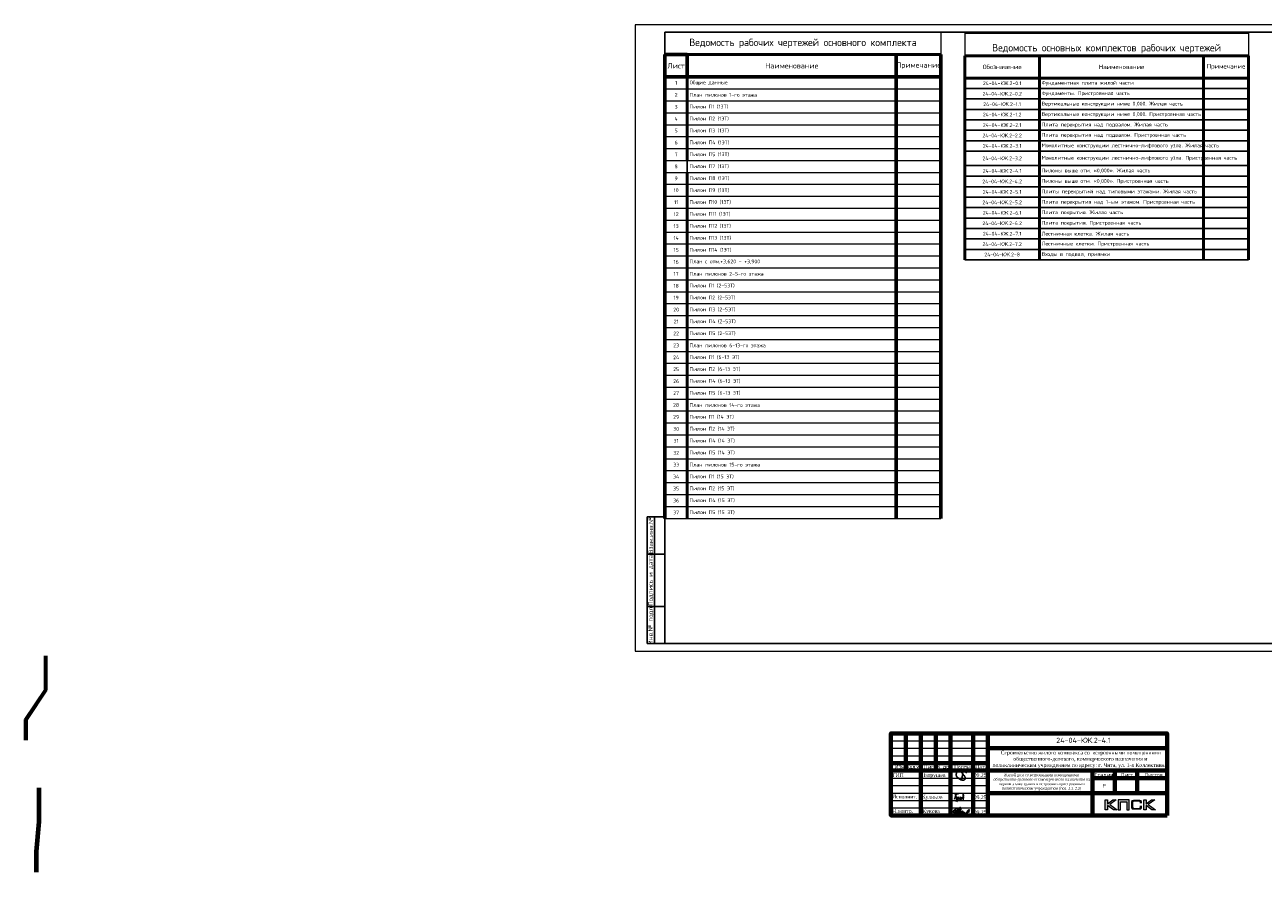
# Model space of a CAD drawing. Header units: millimetres. Extents: x 263826 to 1718326, y -423071 to 70137.
# Tile 143 of 256: x 331014 to 414010, y -154829 to -97999. Entities that reach past the tile are written whole.
import ezdxf
from ezdxf.enums import TextEntityAlignment as Align

# ---------------------------------------------------------------- set-up
doc = ezdxf.new("R2010")
doc.units = ezdxf.units.MM
for name, color, linetype in [('PDF7_Text', 7, 'Continuous'), ('PDF8_Text', 7, 'Continuous'), ('Рамка печать', 7, 'Continuous'), ('ТОЛСТЫЕ_ОСНОВНЫЕ', 6, 'Continuous')]:
    doc.layers.add(name, color=color, linetype=linetype)
for name, color, linetype, lineweight in [('Выноски', 20, 'Continuous', 20), ('РАЗМЕРЫ', 1, 'Continuous', 9), ('Рамка', 7, 'Continuous', 70), ('Текст', 7, 'Continuous', 25), ('ТОНКИЕ', 7, 'Continuous', 9)]:
    doc.layers.add(name, color=color, linetype=linetype, lineweight=lineweight)
doc.styles.add('GOST-2.304_Type-B', font='GOST_Common.ttf')
doc.styles.add('PDF Times New Roman', font='times.ttf')
doc.styles.add('style1', font='GOST_Common.ttf', dxfattribs={"height": 500})
doc.styles.add('ГОСТ', font='GOST_Common.ttf')

# ---------------------------------------------------------------- blocks, each defined once
blk = doc.blocks.new('*T1039')
at = {"color": 0, "linetype": 'Continuous', "lineweight": 60, "transparency": 16777216}
for p, q in [((0, -1500), (1500, -1500)), ((0, -1500), (0, -32600)), ((1500, -1500), (1500, -3000)), ((15500, -1500), (15500, -32600)), ((18500, -1500), (18500, -32600)), ((0, -3000), (18500, -3000))]:
    blk.add_line(p, q, dxfattribs=at)
at = {"color": 0, "linetype": 'ByBlock', "lineweight": -2, "transparency": 16777216}
for p, q in [((1500, -1500), (18500, -1500)), ((1500, -8600), (1500, -9400))]:
    blk.add_line(p, q, dxfattribs=at)
at = {"color": 0, "lineweight": 50, "transparency": 16777216}
for p, q in [((1500, -3000), (1500, -8600)), ((1500, -9400), (1500, -32600))]:
    blk.add_line(p, q, dxfattribs=at)
at = {"color": 0, "lineweight": 20, "transparency": 16777216}
for p, q in [((0, -3800), (18500, -3800)), ((0, -4600), (18500, -4600)), ((0, -5400), (18500, -5400)), ((0, -6200), (18500, -6200)), ((0, -7000), (18500, -7000)), ((0, -7800), (18500, -7800)), ((0, -8600), (18500, -8600)), ((0, -9400), (18500, -9400)), ((0, -10200), (18500, -10200)), ((0, -11000), (18500, -11000)), ((0, -11800), (18500, -11800)), ((0, -12600), (18500, -12600)), ((0, -13400), (18500, -13400)), ((0, -14200), (18500, -14200)), ((0, -15000), (18500, -15000)), ((0, -15800), (18500, -15800)), ((0, -16600), (18500, -16600)), ((0, -17400), (18500, -17400)), ((0, -18200), (18500, -18200)), ((0, -19000), (18500, -19000)), ((0, -19800), (18500, -19800)), ((0, -20600), (18500, -20600)), ((0, -21400), (18500, -21400)), ((0, -22200), (18500, -22200)), ((0, -23000), (18500, -23000)), ((0, -23800), (18500, -23800)), ((0, -24600), (18500, -24600)), ((0, -25400), (18500, -25400)), ((0, -26200), (18500, -26200)), ((0, -27000), (18500, -27000)), ((0, -27800), (18500, -27800)), ((0, -28600), (18500, -28600)), ((0, -29400), (18500, -29400)), ((0, -30200), (18500, -30200)), ((0, -31000), (18500, -31000)), ((0, -31800), (18500, -31800)), ((0, -32600), (18500, -32600))]:
    blk.add_line(p, q, dxfattribs=at)
at = {"layer": 'DEFPOINTS', "color": 8, "linetype": 'ByBlock', "lineweight": 0, "transparency": 16777216}
for p, q in [((0, 0), (18500, 0)), ((0, 0), (0, -1500)), ((18500, 0), (18500, -1500))]:
    blk.add_line(p, q, dxfattribs=at)
at = {"color": 0, "linetype": 'Continuous', "lineweight": -3, "transparency": 16777216, "style": 'GOST-2.304_Type-B'}
for s, insert, char_height, width, attachment_point in [('Ведомость рабочих чертежей основного комплекта', (9250, -750), 500, 18200, 5), ('Лист', (750, -2250), 350, 1200, 5), ('Наименование', (8500, -2250), 350, 13700, 5), ('Примечание', (17000, -2250), 350, 2700, 5), ('1', (750, -3400), 250, 1200, 5), ('Общие данные', (1650, -3400), 250, 13700, 4), ('2', (750, -4200), 250, 1200, 5), ('План пилонов 1-го этажа', (1650, -4200), 250, 13700, 4), ('3', (750, -5000), 250, 1200, 5), ('{\\C256;Пилон П1 (1ЭТ)}', (1650, -5000), 250, 13700, 4), ('4', (750, -5800), 250, 1200, 5), ('{\\C256;Пилон П2 (1ЭТ)}', (1650, -5800), 250, 13700, 4), ('5', (750, -6600), 250, 1200, 5), ('{\\C256;Пилон П3 (1ЭТ)}', (1650, -6600), 250, 13700, 4), ('6', (750, -7400), 250, 1200, 5), ('{\\C256;Пилон П4 (1ЭТ)}', (1650, -7400), 250, 13700, 4), ('7', (750, -8200), 250, 1200, 5), ('{\\C256;Пилон П5 (1ЭТ)}', (1650, -8200), 250, 13700, 4), ('8', (750, -9000), 250, 1200, 5), ('{\\C256;Пилон П7 (1ЭТ)}', (1650, -9000), 250, 13700, 4), ('9', (750, -9800), 250, 1200, 5), ('{\\C256;Пилон П8 (1ЭТ)}', (1650, -9800), 250, 13700, 4), ('10', (750, -10600), 250, 1200, 5), ('{\\C256;Пилон П9 (1ЭТ)}', (1650, -10600), 250, 13700, 4), ('11', (750, -11400), 250, 1200, 5), ('{\\C256;Пилон П10 (1ЭТ)}', (1650, -11400), 250, 13700, 4), ('12', (750, -12200), 250, 1200, 5), ('{\\C256;Пилон П11 (1ЭТ)}', (1650, -12200), 250, 13700, 4), ('13', (750, -13000), 250, 1200, 5), ('{\\C256;Пилон П12 (1ЭТ)}', (1650, -13000), 250, 13700, 4), ('14', (750, -13800), 250, 1200, 5), ('{\\C256;Пилон П13 (1ЭТ)}', (1650, -13800), 250, 13700, 4), ('15', (750, -14600), 250, 1200, 5), ('{\\C256;Пилон П14 (1ЭТ)}', (1650, -14600), 250, 13700, 4), ('16', (750, -15400), 250, 1200, 5), ('План с отм.+3,620 - +3,900', (1650, -15400), 250, 13700, 4), ('17', (750, -16200), 250, 1200, 5), ('План пилонов{\\C7; 2-5-го этажа}', (1650, -16200), 250, 13700, 4), ('18', (750, -17000), 250, 1200, 5), ('{\\C256;Пилон П1 (2-5ЭТ)}', (1650, -17000), 250, 13700, 4), ('19', (750, -17800), 250, 1200, 5), ('{\\C256;Пилон П2 (2-5ЭТ)}', (1650, -17800), 250, 13700, 4), ('20', (750, -18600), 250, 1200, 5), ('{\\C256;Пилон П3 (2-5ЭТ)}', (1650, -18600), 250, 13700, 4), ('21', (750, -19400), 250, 1200, 5), ('{\\C256;Пилон П4 (2-5ЭТ)}', (1650, -19400), 250, 13700, 4), ('22', (750, -20200), 250, 1200, 5), ('{\\C256;Пилон П5 (2-5ЭТ)}', (1650, -20200), 250, 13700, 4), ('23', (750, -21000), 250, 1200, 5), ('План пилонов{\\C7; 6-13-го этажа}', (1650, -21000), 250, 13700, 4), ('24', (750, -21800), 250, 1200, 5), ('{\\C256;Пилон П1 (6-13 ЭТ)\\P}', (1650, -21800), 250, 13700, 4), ('25', (750, -22600), 250, 1200, 5), ('26', (750, -23400), 250, 1200, 5), ('{\\C256;Пилон П2 (6-13 ЭТ)}', (1650, -22600), 250, 13700, 4), ('27', (750, -24200), 250, 1200, 5), ('{\\C256;Пилон П4 (6-13 ЭТ)}', (1650, -23400), 250, 13700, 4), ('{\\C256;Пилон П5 (6-13 ЭТ)}', (1650, -24200), 250, 13700, 4), ('28', (750, -25000), 250, 1200, 5), ('План пилонов{\\C7; 14-го этажа}', (1650, -25000), 250, 13700, 4), ('29', (750, -25800), 250, 1200, 5), ('{\\C256;Пилон П1 (14 ЭТ)}', (1650, -25800), 250, 13700, 4), ('30', (750, -26600), 250, 1200, 5), ('{\\C256;Пилон П2 (14 ЭТ)}', (1650, -26600), 250, 13700, 4), ('31', (750, -27400), 250, 1200, 5), ('{\\C256;Пилон П4 (14 ЭТ)}', (1650, -27400), 250, 13700, 4), ('32', (750, -28200), 250, 1200, 5), ('{\\C256;Пилон П5 (14 ЭТ)}', (1650, -28200), 250, 13700, 4), ('33', (750, -29000), 250, 1200, 5), ('План пилонов{\\C7; 15-го этажа}', (1650, -29000), 250, 13700, 4), ('34', (750, -29800), 250, 1200, 5), ('{\\C256;Пилон П1 (15 ЭТ)}', (1650, -29800), 250, 13700, 4), ('35', (750, -30600), 250, 1200, 5), ('{\\C256;Пилон П2 (15 ЭТ)}', (1650, -30600), 250, 13700, 4), ('36', (750, -31400), 250, 1200, 5), ('{\\C256;Пилон П4 (15 ЭТ)}', (1650, -31400), 250, 13700, 4), ('37', (750, -32200), 250, 1200, 5), ('{\\C256;Пилон П5 (15 ЭТ)}', (1650, -32200), 250, 13700, 4)]:
    blk.add_mtext(s, dxfattribs=dict(at, insert=insert, char_height=char_height, width=width, attachment_point=attachment_point))
blk = doc.blocks.new('*U2651')
at = {"layer": 'ТОЛСТЫЕ_ОСНОВНЫЕ'}
for p, q in [((8, 5), (8, 90)), ((8, 90), (20, 90)), ((13, 5), (13, 90)), ((8, 65), (20, 65)), ((8, 30), (20, 30)), ((20, 5), (8, 5))]:
    blk.add_line(p, q, dxfattribs=at)
at = {"layer": 'ТОЛСТЫЕ_ОСНОВНЫЕ', "color": 6}
blk.add_lwpolyline([(20, 5), (886, 5), (886, 415), (20, 415)], close=True, dxfattribs=at)
at = {"layer": 'ТОНКИЕ'}
blk.add_lwpolyline([(0, 0), (891, 0), (891, 420), (0, 420)], close=True, dxfattribs=at)
at = {"layer": 'Текст', "style": 'style1'}
for s, p in [('Взам.инв.№', (10.5, 77.5)), ('Подпись и дата', (10.5, 47.5)), ('Инв.№ подл.', (10.5, 17.5))]:
    blk.add_text(s, height=3, rotation=90, dxfattribs=at).set_placement(p, align=Align.MIDDLE)
blk = doc.blocks.new('11')
at = {"layer": 'Выноски'}
for p, q in [((47885, 66608), (47944, 66700)), ((47944, 66700), (47962, 66737)), ((47962, 66737), (47989, 66781)), ((47989, 66781), (48016, 66806)), ((48016, 66806), (48038, 66823)), ((48038, 66823), (48060, 66786)), ((48060, 66786), (48058, 66769))]:
    blk.add_line(p, q, dxfattribs=at)
blk.add_lwpolyline([(47863, 66761), (47937, 66865), (47843, 66458), (47885, 66564), (47905, 66616), (47954, 66628), (47979, 66606), (47957, 66539), (47937, 66487), (47947, 66458), (47991, 66470), (48051, 66611), (48041, 66569), (48023, 66505), (48023, 66448), (48065, 66448), (48090, 66529), (48110, 66608), (48043, 66369), (47972, 66275), (47954, 66344), (47991, 66389), (48078, 66431), (48142, 66470), (48154, 66441), (48204, 66512), (48246, 66606), (48209, 66455), (48204, 66418), (48295, 66574), (48265, 66463), (48265, 66455), (48312, 66453), (48342, 66529), (48347, 66584), (48337, 66465), (48349, 66453), (48401, 66569), (48443, 66616), (48461, 66678), (48466, 66727), (48436, 66811), (48399, 66754), (48399, 66618), (48389, 66549), (48374, 66507), (48416, 66564), (48441, 66576), (48451, 66524), (48433, 66482), (48419, 66453), (48424, 66428), (48458, 66421)], dxfattribs=at)
blk = doc.blocks.new('яяя')
at = {"lineweight": 30}
for points in [[(345424, 110432), (345425, 110410), (345424, 110397), (345417, 110379), (345406, 110350), (345390, 110319), (345357, 110275), (345310, 110221), (345265, 110176), (345198, 110110), (345161, 110077), (345133, 110066), (345116, 110066), (345102, 110075), (345090, 110091), (345082, 110115), (345074, 110146), (345066, 110182), (345064, 110206), (345067, 110234), (345077, 110278), (345095, 110320), (345114, 110361), (345134, 110395), (345159, 110428), (345195, 110469), (345228, 110506), (345284, 110560), (345331, 110595), (345379, 110625), (345435, 110648), (345486, 110670), (345532, 110686), (345573, 110696), (345605, 110698), (345621, 110695), (345635, 110687), (345648, 110671), (345656, 110649), (345659, 110625), (345659, 110583), (345656, 110553), (345647, 110523), (345635, 110489), (345387, 110033), (345349, 109985), (345311, 109948), (345247, 109889), (345209, 109858), (345192, 109844), (345180, 109837), (345157, 109833), (345150, 109835), (345140, 109842), (345135, 109856), (345138, 109881), (345148, 109892), (345183, 109930), (345267, 110024), (345343, 110105), (345455, 110213), (345617, 110343), (345775, 110456), (345811, 110526), (345838, 110607), (345890, 110740), (345902, 110771), (345698, 110295), (345672, 110226), (345626, 110132), (345572, 110032), (345518, 109953), (345481, 109918), (345497, 110001), (345567, 110147), (345655, 110301), (345760, 110442)], [(345481, 109918), (345476, 109896), (345475, 109874), (345485, 109861), (345506, 109866), (345539, 109891), (345632, 109983), (345968, 110450), (346022, 110527), (346029, 110560), (346027, 110579), (346026, 110590), (346010, 110605), (345993, 110609), (345975, 110601), (345962, 110584), (345954, 110562), (345857, 110421), (345783, 110292), (345741, 110183), (345701, 110079), (345665, 109985), (345660, 109952), (345666, 109929), (345669, 109915), (345682, 109910), (345702, 109914), (345735, 109941), (345846, 110007), (346065, 110160), (346075, 110193), (346070, 110217), (346066, 110236), (346052, 110241), (346030, 110241), (346007, 110228), (345978, 110203), (345960, 110164), (345892, 110010), (345895, 109986), (345904, 109966), (345925, 109964), (345969, 109968), (346045, 110000), (346218, 110114), (346261, 110154), (346280, 110184), (346282, 110210), (346278, 110225), (346263, 110229), (346241, 110222), (346220, 110198), (346162, 110049), (345989, 109904), (345932, 109849), (345906, 109805), (345891, 109739), (345890, 109690), (345899, 109652), (345924, 109647), (345956, 109655), (345980, 109674), (346058, 109838), (346158, 110046), (346261, 110098), (346314, 110120), (346292, 110079), (346269, 110036), (346261, 110008), (346267, 109998), (346293, 109998), (346363, 110039), (346445, 110095), (346421, 110068), (346414, 110040), (346407, 110011), (346416, 109990), (346466, 109972), (346509, 109977), (346574, 109984), (347172, 110293)], [(346586, 109971), (346543, 109917), (346509, 109873), (346489, 109825), (346475, 109767), (346472, 109710), (346478, 109675), (346485, 109641), (346501, 109621), (346517, 109602), (346542, 109589), (346568, 109592), (346605, 109620), (346680, 109731), (346736, 109842), (346865, 110115), (346962, 110290), (346969, 110318), (346979, 110360), (347013, 110403), (347056, 110434), (347091, 110450), (347109, 110450), (347121, 110434), (347115, 110405), (347072, 110355), (347012, 110307), (346924, 110222)]]:
    blk.add_lwpolyline(points, dxfattribs=at)
blk = doc.blocks.new('Патрушев')
at = {"color": 5, "lineweight": 25}
blk.add_lwpolyline([(58.5, -35.1), (59.7, -32), (60.2, -29.8), (60.5, -28.8), (60.8, -27.6), (61.1, -26.3), (61.4, -24.7), (61.6, -23), (61.8, -21.6), (61.8, -20.5), (61.7, -19.5), (61.5, -18.6), (61.3, -17.9), (61, -17.3), (60.6, -16.9), (60.5, -16.7), (60.4, -16.6), (60.3, -16.5), (60, -16.4), (59.7, -16.4), (59.6, -16.4), (59.4, -16.5), (59.3, -16.7), (59.3, -17), (59.4, -17.1), (61.8, -21), (63.1, -22.9), (63.7, -23.6), (64.5, -24.6), (65.5, -25.9), (66.4, -27.1), (66.9, -27.7), (67.4, -28.4), (67.7, -28.9), (68, -29.5), (68.4, -30.4), (68.7, -31), (68.8, -31.7), (68.9, -32.2), (68.9, -32.7), (68.9, -33.3), (68.8, -33.8), (68.6, -34.6), (68.3, -35.2), (67.9, -35.7), (67.6, -36.2), (66.9, -36.8), (66.4, -37.1), (65.9, -37.5), (65.3, -37.9), (64.8, -38.1), (64.1, -38.3), (63.6, -38.4), (62.5, -38.5), (61.6, -38.5), (60.9, -38.4), (60.1, -38.3), (59.3, -38), (58.4, -37.7), (57.7, -37.5), (56.6, -37.3), (55.9, -36.9), (54.9, -36.3), (53.8, -35.7), (53.1, -35.2), (52.2, -34.7), (51.3, -34.1), (50.1, -33.3), (49.1, -32.3), (48, -31.1), (47.1, -29.9), (46.1, -28.7), (45.2, -27.6), (44.7, -26.5), (44.3, -25.1), (44, -24.3), (44, -23.3), (43.9, -22.5), (44, -21.5), (44.2, -20.6), (44.5, -20), (44.7, -19.1), (45, -18.2), (45.5, -17.4), (45.8, -16.9), (46.4, -16.1), (47, -15.5), (47.8, -14.8), (48.6, -14.3), (49.4, -13.8), (50.5, -13.3), (51.6, -12.9), (52.7, -12.5), (54.2, -12.1), (55.4, -11.9), (56.9, -11.8), (58.3, -11.8), (59.6, -11.9), (61, -12.1), (62.7, -12.4), (64.5, -12.9), (66.2, -13.6), (67.6, -14.3), (68.9, -15.1), (70, -16.3), (71.1, -17.5), (71.7, -18.3), (72.3, -19.3)], dxfattribs=at)
blk = doc.blocks.new('*T2742')
at = {"color": 0, "lineweight": 50, "transparency": 16777216}
for p, q in [((0, -1500), (5000, -1500)), ((0, -1500), (0, -15185)), ((5000, -1500), (5000, -15185)), ((16000, -1500), (16000, -15185)), ((19000, -1500), (19000, -15185)), ((0, -3000), (19000, -3000))]:
    blk.add_line(p, q, dxfattribs=at)
at = {"color": 0, "linetype": 'ByBlock', "lineweight": -2, "transparency": 16777216}
blk.add_line((5000, -1500), (19000, -1500), dxfattribs=at)
at = {"color": 0, "linetype": 'Continuous', "transparency": 16777216}
for p, q in [((0, -3700), (19000, -3700)), ((0, -4400), (19000, -4400)), ((0, -5100), (19000, -5100)), ((0, -5800), (19000, -5800)), ((0, -6500), (19000, -6500)), ((0, -7200), (5000, -7200)), ((16000, -7200), (19000, -7200)), ((0, -7900), (5000, -7900)), ((16000, -7900), (19000, -7900)), ((0, -8867), (5000, -8867)), ((16000, -8867), (19000, -8867)), ((0, -9585), (5000, -9585)), ((16000, -9585), (19000, -9585)), ((0, -10285), (5000, -10285)), ((16000, -10285), (19000, -10285)), ((0, -10985), (5000, -10985)), ((0, -11685), (5000, -11685)), ((0, -12385), (5000, -12385)), ((0, -13085), (5000, -13085)), ((0, -13785), (5000, -13785)), ((0, -14485), (5000, -14485)), ((0, -15185), (5000, -15185))]:
    blk.add_line(p, q, dxfattribs=at)
at = {"color": 0, "lineweight": -2, "transparency": 16777216}
for p, q in [((5000, -7200), (16000, -7200)), ((5000, -7900), (16000, -7900)), ((5000, -8867), (16000, -8867)), ((5000, -9585), (16000, -9585)), ((5000, -10285), (16000, -10285)), ((5000, -10985), (19000, -10985)), ((5000, -11685), (19000, -11685)), ((5000, -12385), (19000, -12385)), ((5000, -13085), (19000, -13085)), ((5000, -13785), (19000, -13785)), ((5000, -14485), (19000, -14485)), ((5000, -15185), (19000, -15185))]:
    blk.add_line(p, q, dxfattribs=at)
at = {"layer": 'DEFPOINTS', "color": 8, "linetype": 'ByBlock', "lineweight": 0, "transparency": 16777216}
for p, q in [((0, 0), (19000, 0)), ((0, 0), (0, -1500)), ((19000, 0), (19000, -1500))]:
    blk.add_line(p, q, dxfattribs=at)
at = {"color": 0, "linetype": 'Continuous', "lineweight": -3, "transparency": 16777216, "style": 'GOST-2.304_Type-B'}
for s, insert, char_height, width, attachment_point in [('Ведомость основных комплектов рабочих чертежей', (9500, -1350), 500, 18700, 8), ('Обозначение', (2500, -2250), 300, 4800, 5), ('Наименование', (10500, -2250), 300, 10700, 5), ('Примечание', (17500, -2250), 300, 2900, 5), ('24-04-КЖ.2-0.1', (2500, -3350), 250, 4700, 5), ('Фундаментная плита жилой части', (5150, -3350), 250, 10700, 4), ('24-04-КЖ.2-0.2', (2500, -4050), 250, 4700, 5), ('Фундаменты. Пристроенная часть', (5150, -4050), 250, 10700, 4), ('24-04-КЖ.2-1.1', (2500, -4750), 250, 4700, 5), ('Вертикальные конструкции ниже 0,000. Жилая часть', (5150, -4750), 250, 10700, 4), ('24-04-КЖ.2-1.2', (2500, -5450), 250, 4700, 5), ('Вертикальные конструкции ниже 0,000. Пристроенная часть', (5150, -5450), 250, 10700, 4), ('24-04-КЖ.2-2.1', (2500, -6150), 250, 4700, 5), ('Плита перекрытия над подвалом. Жилая часть', (5150, -6150), 250, 10700, 4), ('24-04-КЖ.2-2.2', (2500, -6850), 250, 4700, 5), ('24-04-КЖ.2-3.1', (2500, -7550), 250, 4700, 5), ('Монолитные конструкции лестнично-лифтового узла. Жилая часть', (5150, -7550), 250, 10700, 4), ('Плита перекрытия над подвалом. Пристроенная часть', (5150, -6850), 250, 10700, 4), ('24-04-КЖ.2-3.2', (2500, -8383), 250, 4700, 5), ('Монолитные конструкции лестнично-лифтового узла. Пристроенная часть', (5150, -8383), 250, 10700, 4), ('24-04-КЖ.2-4.1', (2500, -9226), 250, 4700, 5), ('Пилоны выше отм. «0,000». Жилая часть', (5150, -9226), 250, 10700, 4), ('24-04-КЖ.2-4.2', (2500, -9935), 250, 4700, 5), ('Пилоны выше отм. «0,000». Пристроенная часть', (5150, -9935), 250, 10700, 4), ('24-04-КЖ.2-5.1', (2500, -10635), 250, 4700, 5), ('Плиты перекрытий над типовыми этажами. Жилая часть', (5150, -10635), 250, 10700, 4), ('24-04-КЖ.2-5.2', (2500, -11335), 250, 4700, 5), ('Плита перекрытия над 1-ым этажом. Пристроенная часть', (5150, -11335), 250, 10700, 4), ('24-04-КЖ.2-6.1', (2500, -12035), 250, 4700, 5), ('Плита покрытия. Жилая часть', (5150, -12035), 250, 10700, 4), ('24-04-КЖ.2-6.2', (2500, -12735), 250, 4700, 5), ('24-04-КЖ.2-7.1', (2500, -13435), 250, 4700, 5), ('Лестничная клетка. Жилая часть', (5150, -13435), 250, 10700, 4), ('Плита покрытия. Пристроенная часть', (5150, -12735), 250, 10700, 4), ('24-04-КЖ.2-7.2', (2500, -14135), 250, 4700, 5), ('Лестничные клетки. Пристроенная часть', (5150, -14135), 250, 10700, 4), ('24-04-КЖ.2-8', (2500, -14835), 250, 4700, 5), ('Входы в подвал, приямки', (5150, -14835), 250, 10700, 4)]:
    blk.add_mtext(s, dxfattribs=dict(at, insert=insert, char_height=char_height, width=width, attachment_point=attachment_point))

msp = doc.modelspace()

# ---------------------------------------------------------------- hatches: boundary and pattern name
at = {"layer": 'Рамка печать', "lineweight": 20}
h = msp.add_hatch(color=0, dxfattribs=at)
h.paths.add_polyline_path([(404162.19402, -149976.04011), (403938.08339, -149976.04011), (403571.60461, -150251.92098), (403571.60461, -149976.04011), (403416.2939, -149976.04011), (403416.2939, -150638.15419), (403571.60461, -150638.15419), (403571.60461, -150347.2872), (403968.05563, -150638.15419), (404216.00782, -150638.15419), (403722.8282, -150288.02391)])
h.paths.add_polyline_path([(404440.79964, -150100.69739), (404879.48427, -150100.69739), (404879.48427, -150638.15419), (405033.43261, -150638.15419), (405033.43261, -149976.04011), (404869.26646, -149976.04011), (404286.8513, -149976.04011), (404286.8513, -150132.7132), (404286.8513, -150638.15419), (404440.79964, -150638.15419)])
h.paths.add_polyline_path([(406154.66694, -149972.63418), (405999.35623, -149972.63418), (405999.35623, -150635.42944), (406154.66694, -150635.42944), (406154.66694, -150343.88127), (406551.11796, -150635.42944), (406799.07015, -150635.42944), (406305.89053, -150284.61797), (406745.25635, -149972.63418), (406521.82691, -149972.63418), (406154.66694, -150248.51504)])
msp.add_hatch(color=204, dxfattribs=at).paths.add_polyline_path([(405869.93064, -150046.20241), (405867.88708, -150038.70935), (405865.16233, -150032.57866), (405861.75639, -150026.44797), (405858.35046, -150020.31729), (405854.94452, -150015.54898), (405850.8574, -150010.78067), (405846.77027, -150006.01236), (405842.68315, -150001.92523), (405837.23365, -149998.51929), (405831.78415, -149994.43217), (405825.65346, -149991.02623), (405818.84159, -149988.30148), (405812.02972, -149985.57674), (405804.53666, -149982.85199), (405797.0436, -149980.80842), (405779.33273, -149977.40249), (405760.25948, -149974.67774), (405739.14267, -149973.31536), (405715.98231, -149972.63418), (405320.89366, -149972.63418), (405297.73329, -149973.31536), (405277.29767, -149974.67774), (405257.54324, -149977.40249), (405240.51355, -149980.80842), (405232.33931, -149983.53317), (405224.84624, -149985.57674), (405218.03437, -149988.30148), (405211.90369, -149991.70742), (405205.773, -149994.43217), (405199.64231, -149998.51929), (405194.874, -150001.92523), (405190.10569, -150006.01236), (405186.01857, -150010.78067), (405182.61263, -150015.54898), (405178.52551, -150020.31729), (405175.11957, -150026.44797), (405172.39482, -150032.57866), (405169.67007, -150039.39053), (405166.94532, -150046.20241), (405164.90176, -150053.69547), (405161.49582, -150070.04396), (405158.77107, -150087.75483), (405156.72751, -150107.50927), (405156.72751, -150129.30726), (405156.72751, -150478.07517), (405156.72751, -150499.87316), (405158.77107, -150519.6276), (405161.49582, -150538.01965), (405164.90176, -150554.36815), (405166.94532, -150561.86121), (405169.67007, -150568.67308), (405172.39482, -150575.48496), (405175.11957, -150581.61564), (405178.52551, -150587.06514), (405182.61263, -150592.51464), (405186.01857, -150597.28295), (405190.10569, -150602.05126), (405194.874, -150606.13839), (405200.3235, -150609.54432), (405205.773, -150612.95026), (405211.90369, -150616.3562), (405218.03437, -150619.76213), (405225.52743, -150621.8057), (405232.33931, -150624.53044), (405240.51355, -150626.57401), (405257.54324, -150630.66113), (405277.29767, -150632.70469), (405298.41448, -150634.74825), (405320.89366, -150635.42944), (405715.98231, -150635.42944), (405739.14267, -150634.74825), (405760.25948, -150633.38588), (405779.33273, -150630.66113), (405796.36241, -150627.25519), (405804.53666, -150624.53044), (405812.02972, -150622.48688), (405818.84159, -150619.76213), (405825.65346, -150616.3562), (405831.78415, -150613.63145), (405837.23365, -150609.54432), (405842.68315, -150606.13839), (405846.77027, -150602.05126), (405850.8574, -150597.96414), (405854.94452, -150592.51464), (405858.35046, -150587.74633), (405861.75639, -150581.61564), (405865.16233, -150575.48496), (405867.88708, -150569.35427), (405869.93064, -150561.86121), (405872.65539, -150554.36815), (405876.06133, -150538.01965), (405878.78608, -150520.30878), (405880.14845, -150499.87316), (405880.82964, -150478.07517), (405880.82964, -150368.40401), (405726.20012, -150368.40401), (405726.20012, -150457.63955), (405726.20012, -150463.77024), (405725.51893, -150469.90092), (405724.15655, -150475.35042), (405722.79418, -150480.79992), (405720.75062, -150485.56823), (405718.70705, -150489.65535), (405715.98231, -150493.74248), (405712.57637, -150497.14842), (405709.17043, -150500.55435), (405705.08331, -150503.2791), (405700.315, -150505.32266), (405695.54669, -150507.36623), (405690.77837, -150508.7286), (405684.64769, -150509.40979), (405678.517, -150510.09097), (405672.38632, -150510.77216), (405353.59065, -150510.77216), (405348.14115, -150510.09097), (405343.37284, -150509.40979), (405339.28572, -150507.36623), (405335.19859, -150505.32266), (405331.11147, -150502.59791), (405327.70553, -150499.87316), (405324.29959, -150496.46723), (405321.57484, -150492.3801), (405318.8501, -150488.29298), (405316.80653, -150484.20586), (405314.76297, -150479.43755), (405313.4006, -150474.66923), (405311.35704, -150465.13261), (405310.67585, -150455.59599), (405310.67585, -150137.48151), (405310.67585, -150132.03201), (405311.35704, -150126.58251), (405312.71941, -150121.8142), (405314.08178, -150117.04589), (405315.44416, -150112.95877), (405317.48772, -150109.55283), (405320.21247, -150106.14689), (405322.93722, -150102.74096), (405326.34316, -150100.01621), (405329.74909, -150097.29146), (405333.83622, -150095.24789), (405337.92334, -150093.88552), (405342.69165, -150092.52315), (405347.45996, -150091.84196), (405352.90946, -150091.16077), (405358.35896, -150091.16077), (405672.38632, -150091.16077), (405678.517, -150091.16077), (405684.64769, -150091.84196), (405690.09719, -150093.20433), (405694.8655, -150094.56671), (405699.63381, -150096.61027), (405704.40212, -150098.65383), (405708.48924, -150102.05977), (405711.89518, -150104.78452), (405715.30112, -150108.87164), (405718.02587, -150112.95877), (405720.75062, -150117.04589), (405722.79418, -150121.8142), (405724.15655, -150126.58251), (405725.51893, -150132.03201), (405726.20012, -150138.1627), (405726.20012, -150144.29338), (405726.20012, -150217.18043), (405880.82964, -150217.18043), (405880.82964, -150129.30726), (405880.14845, -150107.50927), (405878.78608, -150087.75483), (405876.06133, -150070.04396), (405871.9742, -150053.69547)])

# ---------------------------------------------------------------- linework, layer by layer
at = {"color": 0, "lineweight": 40}
for points in [[(332359.21201, -140311.64671), (332359.21201, -142591.15072), (331013.83973, -144591.15072), (331013.83973, -145979.30502)], [(332479.28631, -140311.64671), (332479.28631, -142591.15072), (331143.83973, -144591.15072), (331143.83973, -145979.30502)], [(331889.58979, -149161.67169), (331889.58979, -151441.1757), (331706.54723, -153441.1757), (331706.54723, -154829.33001)], [(332049.58979, -149161.67169), (332049.58979, -151441.1757), (331866.54723, -153441.1757), (331866.54723, -154829.33001)]]:
    msp.add_lwpolyline(points, dxfattribs=at)
at = {"layer": 'РАЗМЕРЫ', "color": 1, "lineweight": 50}
for points in [[(392415.39525, -99998.86693), (373915.39525, -99998.86693)], [(413014.1421, -100073.92777), (394014.1421, -100073.92777)]]:
    msp.add_lwpolyline(points, dxfattribs=at)
at = {"layer": 'Рамка', "color": 7, "lineweight": 15}
for p, q in [((389062.45252, -146015.84567), (395562.45252, -146015.84567)), ((389062.45252, -146515.84567), (395562.45252, -146515.84567)), ((389062.45252, -147015.84567), (395562.45252, -147015.84567)), ((389062.45252, -148515.84567), (395562.45252, -148515.84567)), ((389062.45252, -149015.84567), (395562.45252, -149015.84567)), ((389062.45252, -149515.84567), (395562.45252, -149515.84567)), ((389062.45252, -150015.84567), (395562.45252, -150015.84567)), ((389062.45252, -150515.84567), (395562.45252, -150515.84567))]:
    msp.add_line(p, q, dxfattribs=at)
at = {"layer": 'Рамка', "color": 7}
for p, q in [((390062.45252, -148015.84567), (390062.45252, -145515.84567)), ((392062.45252, -148015.84567), (392062.45252, -145515.84567)), ((395562.45252, -146515.84567), (407562.45252, -146515.84567)), ((389062.45252, -147515.84567), (395562.45252, -147515.84567)), ((389062.45252, -148015.84567), (407562.45252, -148015.84567)), ((402562.45252, -148515.84567), (407562.45252, -148515.84567)), ((402562.45252, -148515.84567), (407562.45252, -148515.84567)), ((404062.45252, -148015.84567), (404062.45252, -149515.84567)), ((405562.45252, -148015.84567), (405562.45252, -149515.84567)), ((395562.45252, -149515.84567), (407562.45252, -149515.84567))]:
    msp.add_line(p, q, dxfattribs=at)
at = {"layer": 'Рамка'}
for p, q in [((391062.45252, -151015.84567), (391062.45252, -145515.84567)), ((393062.45252, -151015.84567), (393062.45252, -145515.84567)), ((393062.45252, -145515.84567), (393062.45252, -151015.84567)), ((394562.45252, -145515.84567), (394562.45252, -151015.84567)), ((394562.45252, -151015.84567), (394562.45252, -145515.84567)), ((395562.45252, -145515.84567), (395562.45252, -151015.84567)), ((402562.45252, -148015.84567), (402562.45252, -151015.84557))]:
    msp.add_line(p, q, dxfattribs=at)
msp.add_lwpolyline([(407562.45252, -151015.84567), (389062.45252, -151015.84567), (389062.45252, -145515.84577), (407562.45252, -145515.84577)], close=True, dxfattribs=at)
at = {"layer": 'Рамка печать', "color": 0, "lineweight": 20}
for points in [[(403416.2939, -150638.15419), (403416.2939, -149976.04011), (403571.60461, -149976.04011), (403571.60461, -150251.92098), (403938.08339, -149976.04011), (404162.19402, -149976.04011), (403722.8282, -150288.02391), (404216.00782, -150638.15419), (403968.05563, -150638.15419), (403571.60461, -150347.2872), (403571.60461, -150638.15419), (403416.2939, -150638.15419)], [(404440.79964, -150638.15419), (404440.79964, -150100.69739), (404879.48427, -150100.69739), (404879.48427, -150638.15419), (405033.43261, -150638.15419), (405033.43261, -149976.04011), (404869.26646, -149976.04011), (404286.8513, -149976.04011), (404286.8513, -150132.7132), (404286.8513, -150638.15419), (404440.79964, -150638.15419)], [(405999.35623, -150635.42944), (405999.35623, -149972.63418), (406154.66694, -149972.63418), (406154.66694, -150248.51504), (406521.82691, -149972.63418), (406745.25635, -149972.63418), (406305.89053, -150284.61797), (406799.07015, -150635.42944), (406551.11796, -150635.42944), (406154.66694, -150343.88127), (406154.66694, -150635.42944), (405999.35623, -150635.42944)]]:
    msp.add_lwpolyline(points, close=True, dxfattribs=at)

# ---------------------------------------------------------------- block references
at = {"xscale": 100, "yscale": 100, "zscale": 100}
msp.add_blockref('*U2651', (371915.39525, -139998.86693), dxfattribs=at)
for name, p in [('*T1039', (373915.39525, -98498.86693)), ('*T2742', (394014.1421, -98573.92777))]:
    msp.add_blockref(name, p)
at = {"color": 5, "xscale": 24.5, "yscale": 24.5, "zscale": 24.5}
msp.add_blockref('Патрушев', (392355.07855, -147717.88324), dxfattribs=at)
at = {"color": 2, "lineweight": 60, "xscale": 0.5, "yscale": 0.5, "zscale": 0.5}
msp.add_blockref('яяя', (220741.7277, -205874.34932), dxfattribs=at)
at = {"layer": 'Выноски', "color": 0}
msp.add_blockref('11', (345476.83305, -216380.65128), dxfattribs=at)

# ---------------------------------------------------------------- texts
at = {"layer": 'PDF7_Text', "insert": (395616.10085, -149348.83895), "char_height": 180, "width": 6881.0191364, "attachment_point": 7, "style": 'PDF Times New Roman'}
msp.add_mtext('\\pi1015.18152;Жилой дом со встроенными помещениями \\P\\pi311.27381;общественно-делового и коммерческого назначения на \\P\\pi667.38051;первом этаже здания и встроенно-пристроенным \\P\\pi874.76335;поликлиническим учреждением (поз. 2.2-2.3)', dxfattribs=at)
at = {"layer": 'PDF7_Text', "char_height": 247.953398, "attachment_point": 7, "style": 'PDF Times New Roman'}
for s, insert in [('Патрушев', (391091.28492, -148515.84567)), ('09.25', (394612.15577, -148442.96767)), ('09.25', (394612.15577, -149931.15682)), ('Жукова', (391085.14592, -150937.19187)), ('09.25', (394612.15577, -150923.28257))]:
    msp.add_mtext(s, dxfattribs=dict(at, insert=insert))
at = {"layer": 'PDF7_Text', "insert": (391130.20363, -149966.10615), "char_height": 247.9533984, "attachment_point": 7, "style": 'PDF Times New Roman'}
msp.add_mtext_dynamic_manual_height_columns('{\\C256;Куликов}', width=2000, gutter_width=1250, heights=[0], dxfattribs=at)
at = {"layer": 'PDF8_Text', "char_height": 247.952381, "attachment_point": 7, "style": 'PDF Times New Roman'}
for s, insert in [('ГИП', (389155.45522, -148442.95892)), ('Исполнит.', (389135.90632, -149888.57487)), ('Н.контр.', (389149.31587, -150937.19684))]:
    msp.add_mtext(s, dxfattribs=dict(at, insert=insert))
at = {"layer": 'Текст', "color": 7, "style": 'ГОСТ'}
msp.add_text('24-04-КЖ.2-4.1', height=350, dxfattribs=at).set_placement((401963.54173, -145984.59507), align=Align.MIDDLE_CENTER)
for s, p in [('Изм.', (389325.8222, -147874.66455)), ('Лист', (391264.69441, -147877.34403)), ('N док.', (392127.04227, -147874.51745)), ('Подпись', (393305.52046, -147889.2304)), ('Дата', (394727.60225, -147889.2304)), ('Стадия', (402712.65371, -148415.84567)), ('Лист', (404462.45252, -148415.84567)), ('Листов', (406054.11919, -148415.84567)), ('Р', (403234.25138, -149153.30068))]:
    msp.add_text(s, height=250, dxfattribs=at).set_placement(p)
at = {"layer": 'Текст', "color": 7, "style": 'ГОСТ', "width": 0.9}
msp.add_text('Кол.уч.', height=250, dxfattribs=at).set_placement((390127.04227, -147873.19554))
at = {"layer": 'Текст', "color": 7, "insert": (395821.62003, -146682.94493), "char_height": 250, "attachment_point": 1, "style": 'ГОСТ'}
msp.add_mtext_dynamic_manual_height_columns('\\pi594.35517;{\\fTimes New Roman|b0|i0|c204|p18;\\C256;Строительство жилого комплекса со  встроенными помещениями \\P\\pi1441.86779;общественного-делового, коммерческого назначения и \\P\\pi41.3631;поликлиническим учреждением по адресу: г. Чита, ул. 1-я Коллективная}', width=11543.0722741, gutter_width=12.5, heights=[0], dxfattribs=at)

doc.saveas('drawing.dxf')
